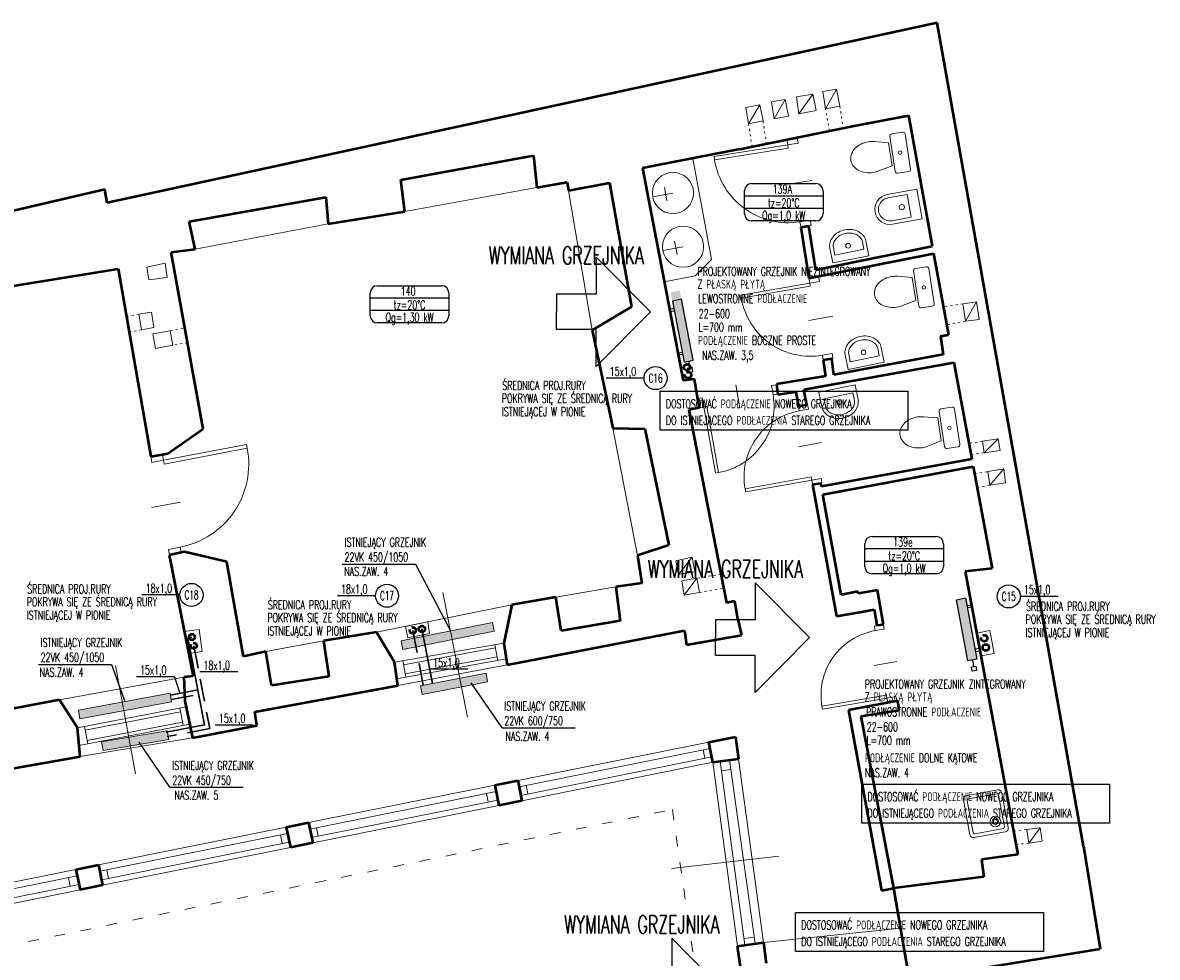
# Model space of a CAD drawing. Header units: millimetres. Extents: x -127811 to -59050, y -244477 to -114521.
# Tile 26 of 30: x -62339 to -61061, y -120682 to -119628. Entities that reach past the tile are written whole.
import ezdxf
from ezdxf.enums import TextEntityAlignment as Align

# ---------------------------------------------------------------- set-up
doc = ezdxf.new("R2010")
doc.units = ezdxf.units.MM
doc.header["$MEASUREMENT"] = 0
for name, pattern in [('ACAD_ISO02W100', [15, 12, -3]), ('KRESKOWA', [19.05, 12.7, -6.35]), ('XREF$0$ACAD_ISO03W100', [30, 12, -18])]:
    doc.linetypes.add(name, pattern=pattern)
for name, color, linetype, lineweight in [('grzejniki', 142, 'Continuous', 0), ('XREF$0$arch C', 8, 'Continuous', 13), ('XREF$0$arch drzwi', 8, 'Continuous', 13), ('XREF$0$arch N', 8, 'XREF$0$ACAD_ISO03W100', 13), ('XREF$0$arch P', 8, 'Continuous', 50), ('XREF$0$wyposażenie - kuchnia łazienka', 8, 'Continuous', 0)]:
    doc.layers.add(name, color=color, linetype=linetype, lineweight=lineweight)
for name, color, linetype in [('TM_co ewen. zasilanie', 172, 'Continuous'), ('TM_co ewent powrot', 172, 'ACAD_ISO02W100'), ('TM_co istn powrot', 84, 'ACAD_ISO02W100'), ('TM_co istn zasilanie', 84, 'Continuous'), ('TM_co odnosniki', 1, 'Continuous'), ('TM_co opis', 2, 'Continuous'), ('TM_co urzadzenia', 7, 'Continuous'), ('TM_odnosniki', 1, 'Continuous'), ('TM_opis', 2, 'Continuous'), ('XREF', 8, 'Continuous')]:
    doc.layers.add(name, color=color, linetype=linetype)
doc.styles.add('TM', font='romans.shx', dxfattribs={"width": 0.65})

# ---------------------------------------------------------------- blocks, each defined once
blk = doc.blocks.new('XREF$0$A$C5C5B553C')
at = {"layer": 'XREF$0$arch drzwi', "color": 0}
for p, q in [((0, 0), (0, -12)), ((6, 0), (0, 0)), ((6, -12), (6, 0)), ((51, 9), (51, -21)), ((96, 0), (96, -12)), ((102, 0), (96, 0)), ((102, -12), (102, 0)), ((0, -12), (6, -12)), ((6, -12), (6, -97.9)), ((6, -12), (10, -12)), ((10, -12), (10, -98)), ((96, -12), (102, -12)), ((10, -98), (6, -98))]:
    blk.add_line(p, q, dxfattribs=at)
blk.add_arc((10, -12), 86, 270, 0.0003, dxfattribs=at)
blk = doc.blocks.new('XREF$0$BIDET')
at = {"layer": 'XREF$0$wyposażenie - kuchnia łazienka'}
for points in [[(-170, 0), (170, 0), (170, 340, 1), (-170, 340)], [(130, 340, 1), (-130, 340), (-130, 120), (130, 120)]]:
    blk.add_lwpolyline(points, format="xyb", close=True, dxfattribs=at)
blk.add_circle((0, 204), 30, dxfattribs=at)
blk = doc.blocks.new('XREF$0$SEDES3')
at = {"layer": 'XREF$0$wyposażenie - kuchnia łazienka'}
blk.add_lwpolyline([(-167, 357), (-131, 200), (131, 200), (167, 357, 0.05824), (175, 425, 0.072039), (163, 508, 0.083339), (129, 578, 0.106661), (71, 631, 0.132138), (0, 650, 0.132138), (-71, 631, 0.106661), (-129, 578, 0.083339), (-163, 508, 0.072039), (-175, 425, 0.05824), (-167, 357)], format="xyb", dxfattribs=at)
blk.add_lwpolyline([(-225, 150, -0.414214), (-200, 175), (200, 175, -0.414214), (225, 150), (225, 25, -0.414214), (200, 0), (-200, 0, -0.414214), (-225, 25)], format="xyb", close=True, dxfattribs=at)
blk.add_circle((0, 88), 19.6, dxfattribs=at)
blk = doc.blocks.new('XREF$0$U_40')
at = {"layer": 'XREF$0$wyposażenie - kuchnia łazienka'}
blk.add_lwpolyline([(0, 0), (-400, 0), (-400, 163, -0.117889), (-385, 224, -0.104524), (-341, 279, -0.089899), (-278, 314, -0.081729), (-200, 327, -0.081729), (-122, 314, -0.089899), (-59, 279, -0.104524), (-15, 224, -0.117889), (0, 163), (0, 0)], format="xyb", dxfattribs=at)
blk.add_lwpolyline([(-40, 80), (-360, 80), (-360, 163, -0.117889), (-350, 206, -0.104524), (-316, 248, -0.089899), (-265, 276, -0.081729), (-200, 287, -0.081729), (-135, 276, -0.089899), (-84, 248, -0.104524), (-50, 206, -0.117889), (-40, 163)], format="xyb", close=True, dxfattribs=at)
blk.add_circle((-200, 150), 25, dxfattribs=at)
blk = doc.blocks.new('XREF$0$B-02')
at = {"layer": 'XREF$0$wyposażenie - kuchnia łazienka', "color": 0}
for points in [[(36, 24), (0, 24, 0.414214), (-4, 20), (-4, -20, 0.414214), (0, -24), (36, -24, 0.414214), (40, -20), (40, 20, 0.414214)], [(36, -18), (36, 18, 0.414214), (34, 20), (2, 20, 0.414214), (0, 18), (0, -18, 0.414214), (2, -20), (34, -20, 0.414214)]]:
    blk.add_lwpolyline(points, format="xyb", close=True, dxfattribs=at)
for radius in [6, 3.5, 2.25]:
    blk.add_circle((9, 10.5), radius, dxfattribs=at)
blk = doc.blocks.new('XREF')
at = {"layer": 'XREF$0$arch C'}
for p, q in [((-61467.6, -119712.1), (-61448.9, -119708.8)), ((-61464.7, -119731.3), (-61448.9, -119708.8)), ((-61448.9, -119708.8), (-61445.3, -119727.5)), ((-61437.7, -119705.9), (-61422.3, -119703.2)), ((-61434.9, -119725.5), (-61437.7, -119705.9)), ((-61434.9, -119725.5), (-61422.3, -119703.2)), ((-61422.3, -119703.2), (-61418.5, -119722.3)), ((-61524.4, -119724), (-61508.7, -119721.1)), ((-61521.4, -119742.4), (-61524.4, -119724)), ((-61521.4, -119742.4), (-61508.7, -119721.1)), ((-61508.7, -119721.1), (-61505.2, -119739.2)), ((-61495.8, -119717.5), (-61480.1, -119715.1)), ((-61492.7, -119736.8), (-61495.8, -119717.5)), ((-61492.7, -119736.8), (-61480.1, -119715.1)), ((-61480.1, -119715.1), (-61476.5, -119733.6)), ((-61464.7, -119731.3), (-61467.6, -119712.1)), ((-61434.9, -119725.5), (-61418.5, -119722.3)), ((-61492.7, -119736.8), (-61476.5, -119733.6)), ((-61464.7, -119731.3), (-61445.3, -119727.5)), ((-61521.4, -119742.4), (-61505.2, -119739.2)), ((-61908.7, -119841.1), (-61759.9, -119814.3)), ((-61724.3, -119817.5), (-61697.7, -119975.1)), ((-62145.2, -119883.6), (-61995.1, -119855)), ((-62179, -119899.4), (-62199.4, -119903.8)), ((-62176.7, -119915.6), (-62179, -119899.4)), ((-62199.4, -119903.8), (-62197.3, -119918.2)), ((-62197.3, -119918.2), (-62176.7, -119915.6)), ((-62194.3, -119954.6), (-62208.4, -119957)), ((-62191.5, -119972), (-62194.3, -119954.6)), ((-61264.5, -119943.2), (-61279.9, -119945.1)), ((-61279.9, -119945.1), (-61277.1, -119964.8)), ((-61264.5, -119943.2), (-61277.1, -119964.8)), ((-61261.6, -119963), (-61264.5, -119943.2)), ((-62208.4, -119957), (-62205.5, -119974.6)), ((-61277.1, -119964.8), (-61261.6, -119963)), ((-62205.5, -119974.6), (-62191.5, -119972)), ((-62192.7, -119979.2), (-62173.1, -119975.7)), ((-62189.6, -119995.7), (-62192.7, -119979.2)), ((-62173.1, -119975.7), (-62170.1, -119992)), ((-62170.1, -119992), (-62189.6, -119995.7)), ((-61674.5, -120085.3), (-61646.8, -120229)), ((-61257.7, -120100.2), (-61240.2, -120097.6)), ((-61257.7, -120100.2), (-61255.9, -120113.1)), ((-61255.9, -120113.1), (-61240.2, -120097.6)), ((-61240.2, -120097.6), (-61238.1, -120110.6)), ((-61238.1, -120110.6), (-61255.9, -120113.1)), ((-61251.8, -120134.4), (-61233.8, -120131.4)), ((-61249.5, -120149.7), (-61233.8, -120131.4)), ((-61233.8, -120131.4), (-61231.9, -120147)), ((-61251.8, -120134.4), (-61249.5, -120149.7)), ((-61231.9, -120147), (-61249.5, -120149.7)), ((-61584.9, -120230.8), (-61603.3, -120235)), ((-61603.3, -120235), (-61600.5, -120250.3)), ((-61600.5, -120250.3), (-61584.9, -120230.8)), ((-61582.1, -120247.3), (-61584.9, -120230.8)), ((-61600.5, -120250.3), (-61582.1, -120247.3)), ((-61579.8, -120254.6), (-61596.8, -120257.5)), ((-61596.8, -120257.5), (-61594.1, -120273.6)), ((-61594.1, -120273.6), (-61579.8, -120254.6)), ((-61576.9, -120270.5), (-61579.8, -120254.6)), ((-61866.1, -120270.7), (-61838.3, -120411.2)), ((-61738.6, -120275.9), (-61671, -120264.3)), ((-61594.1, -120273.6), (-61576.9, -120270.5)), ((-61940.9, -120315.5), (-61788.1, -120284.6)), ((-62157.4, -120314.6), (-62140.5, -120312.2)), ((-62140.5, -120312.2), (-62137.3, -120337.3)), ((-61908.2, -120308.9), (-61905.6, -120321.8)), ((-61883, -120303.8), (-61908.1, -120308.9)), ((-61881, -120317), (-61883, -120303.8)), ((-62065.4, -120337), (-62000.4, -120325.2)), ((-61905.6, -120321.8), (-61881, -120317)), ((-61264.4, -120316.3), (-61249.6, -120313.5)), ((-61249.6, -120313.5), (-61244.8, -120339.3)), ((-62137.3, -120337.3), (-62152.5, -120339.3)), ((-61920.5, -120349.3), (-61797.4, -120327.8)), ((-61910.3, -120352), (-61806.7, -120333)), ((-61807.3, -120329.5), (-61804.1, -120347.1)), ((-61917.8, -120368), (-61794.6, -120345.4)), ((-61911.1, -120347.7), (-61907.7, -120366.1)), ((-61908.4, -120362.2), (-61804.8, -120343.2)), ((-61259.6, -120342.1), (-61244.8, -120339.3)), ((-62234.8, -120352.8), (-62212.2, -120475.2)), ((-61916.7, -120375.6), (-61793.5, -120352.1)), ((-62297.9, -120391.7), (-62157.7, -120365.9)), ((-62277.5, -120423), (-62155.3, -120399.4)), ((-62162.5, -120400.8), (-62158.7, -120420.6)), ((-62268.9, -120425.9), (-62161.6, -120405.3)), ((-62275.8, -120443.1), (-62151.2, -120419.2)), ((-62269.8, -120421.5), (-62266, -120441.2)), ((-62266.7, -120437.5), (-62159.4, -120416.9)), ((-62274.8, -120455.6), (-62148, -120434.6)), ((-61781.4, -120482.7), (-61566.1, -120439.4)), ((-61564.7, -120446.5), (-61780, -120489.8)), ((-61572.6, -120448), (-61570.7, -120457.5)), ((-61778.1, -120499.4), (-61562.8, -120455.9)), ((-61561.6, -120462), (-61776.9, -120505.4)), ((-61561.6, -120462), (-61533.8, -120669.1)), ((-61525.5, -120668), (-61553.6, -120460.9)), ((-61543, -120459.4), (-61514.2, -120666.4)), ((-61504.7, -120665.1), (-61532.8, -120458.1)), ((-61552.1, -120471.7), (-61541.5, -120470.2)), ((-62017.2, -120530), (-61807.3, -120487.9)), ((-61772.1, -120488.2), (-61770.1, -120497.7)), ((-61805.9, -120495), (-62015.8, -120537.2)), ((-61816.7, -120497.1), (-61814.8, -120506.7)), ((-62013.8, -120546.9), (-61804, -120504.6)), ((-61802.8, -120510.6), (-62012.6, -120552.9)), ((-62254, -120577.6), (-62042.4, -120535.1)), ((-62040.9, -120542.2), (-62252.6, -120584.8)), ((-62008.4, -120535.7), (-62006.4, -120545.4)), ((-61207.8, -120537.6), (-61192.9, -120535.8)), ((-61207.8, -120537.6), (-61205.6, -120553.1)), ((-61205.6, -120553.1), (-61192.9, -120535.8)), ((-61192.9, -120535.8), (-61190.5, -120551)), ((-62250.6, -120594.6), (-62039, -120551.9)), ((-62048.9, -120543.8), (-62046.9, -120553.6)), ((-61190.5, -120551), (-61205.6, -120553.1)), ((-62037.8, -120558), (-62249.4, -120600.6)), ((-61608.2, -120581.8), (-61487.4, -120567.8)), ((-62487.8, -120624.6), (-62279.4, -120582.7)), ((-62277.9, -120589.9), (-62486.3, -120631.8)), ((-62287.8, -120591.9), (-62285.9, -120601.7)), ((-62244.6, -120583.2), (-62242.6, -120593)), ((-62484.3, -120641.7), (-62275.9, -120599.7)), ((-62274.7, -120605.7), (-62483.1, -120647.8)), ((-61504.7, -120665.1), (-61350.1, -120648.9)), ((-61526.5, -120660.5), (-61515.2, -120659))]:
    blk.add_line(p, q, dxfattribs=at)
at = {"layer": 'XREF$0$arch N', "linetype": 'XREF$0$ACAD_ISO03W100', "ltscale": 0.2}
for p, q in [((-61418.5, -119722.3), (-61415, -119747.2)), ((-61430.1, -119750.3), (-61434.9, -119725.5)), ((-61517.5, -119768.3), (-61521.4, -119742.4)), ((-61505.2, -119739.2), (-61501.3, -119764.9)), ((-61279.9, -119945.1), (-61302, -119949.1)), ((-62222.5, -119959.5), (-62208.3, -119957.1)), ((-61277.1, -119964.8), (-61298.4, -119968.7)), ((-62205.5, -119974.6), (-62219.4, -119976.9)), ((-62173.1, -119975.7), (-62156.7, -119972.7)), ((-62153.8, -119989), (-62170.1, -119992)), ((-61257.7, -120100.2), (-61273.2, -120102.5)), ((-61270.8, -120115.2), (-61255.9, -120113.1)), ((-61266.8, -120136.9), (-61251.8, -120134.4)), ((-61264, -120151.9), (-61249.5, -120149.7)), ((-61552.6, -120249.9), (-61579.8, -120254.6)), ((-61576.9, -120270.5), (-61549.5, -120265.6)), ((-61222.9, -120539.7), (-61207.8, -120537.6)), ((-61205.6, -120553.1), (-61220.2, -120554.7))]:
    blk.add_line(p, q, dxfattribs=at)
at = {"layer": 'XREF$0$arch N', "linetype": 'XREF$0$ACAD_ISO03W100'}
for p, q in [((-63185.3, -120838.6), (-61607.3, -120515.3)), ((-61607.3, -120515.3), (-61552.2, -120901.6))]:
    blk.add_line(p, q, dxfattribs=at)
at = {"layer": 'XREF$0$arch P'}
for p, q in [((-61308.9, -119628.4), (-62244.1, -119831.5)), ((-61144.1, -120556.4), (-61308.9, -119628.4)), ((-61404.2, -119745), (-61341.3, -119733)), ((-61341.3, -119733), (-61314.5, -119880.1)), ((-61531.4, -119771.1), (-61404.2, -119745)), ((-61531.4, -119771.1), (-61640.9, -119792.4)), ((-61913.2, -119805.7), (-61763.8, -119778)), ((-61763.8, -119778), (-61759.9, -119814.3)), ((-61640.9, -119792.4), (-61595.3, -120031.8)), ((-61908.7, -119841.1), (-61913.2, -119805.7)), ((-61759.9, -119814.3), (-61725.8, -119808.1)), ((-61725.8, -119808.1), (-61724.3, -119817.5)), ((-61724.3, -119817.5), (-61678, -119808.9)), ((-61678, -119808.9), (-61653.4, -119948.5)), ((-62246.9, -119816.5), (-62891.1, -119965.5)), ((-62244.1, -119831.5), (-62246.9, -119816.5)), ((-62152, -119852.5), (-61998, -119825.1)), ((-61998, -119825.1), (-61995.1, -119855)), ((-61995.1, -119855), (-61908.7, -119841.1)), ((-62145.2, -119883.6), (-62152, -119852.5)), ((-61462.6, -119858.7), (-61454, -119857.3)), ((-61462.6, -119858.7), (-61453.5, -119916.4)), ((-61454, -119857.3), (-61446.2, -119906.8)), ((-62172.3, -119887), (-62145.2, -119883.6)), ((-62136.1, -120086.2), (-62172.3, -119887)), ((-61453.5, -119916.4), (-61313, -119888.7)), ((-61446.2, -119906.8), (-61314.5, -119880.1)), ((-61313, -119888.7), (-61296.3, -119980.3)), ((-62626.9, -119969.7), (-62231.7, -119906)), ((-62231.7, -119906), (-62195.1, -120117.5)), ((-61653.4, -119948.5), (-61697.7, -119975.1)), ((-61697.7, -119975.1), (-61674.5, -120085.3)), ((-61305.3, -119981.6), (-61296.3, -119980.3)), ((-61305.3, -119981.6), (-61302.1, -120002.3)), ((-61302.1, -120002.3), (-61425.2, -120025.3)), ((-61459, -120042), (-61290, -120011.5)), ((-61427.6, -120007.2), (-61437.3, -120008.6)), ((-61437.3, -120008.6), (-61434.6, -120026.9)), ((-61425.2, -120025.3), (-61427.6, -120007.2)), ((-61290, -120011.5), (-61269.9, -120120.2)), ((-61582.4, -120030), (-61595.3, -120031.8)), ((-61578.3, -120055.3), (-61582.4, -120030)), ((-61434.6, -120026.9), (-61489.9, -120035.7)), ((-61489.9, -120035.7), (-61488.5, -120047.3)), ((-61455.9, -120059.1), (-61459, -120042)), ((-61578.3, -120055.3), (-61577, -120062.4)), ((-61488.5, -120047.3), (-61468.2, -120044.5)), ((-61468.2, -120044.5), (-61465.2, -120060.7)), ((-61577, -120062.4), (-61588.7, -120064.6)), ((-61588.7, -120064.6), (-61546.3, -120282.3)), ((-61465.2, -120060.7), (-61455.9, -120059.1)), ((-62175.9, -120114), (-62136.1, -120086.2)), ((-61674.5, -120085.3), (-61638.4, -120086.3)), ((-61638.4, -120086.3), (-61611.4, -120217.2)), ((-62195.1, -120117.5), (-62175.9, -120114)), ((-61269.9, -120120.2), (-61439.3, -120151)), ((-61437.7, -120160), (-61268.3, -120128.6)), ((-61268.3, -120128.6), (-61247, -120243.5)), ((-61449.3, -120149), (-61439.9, -120147.4)), ((-61449.3, -120149), (-61426.5, -120274.9)), ((-61439.3, -120151), (-61439.9, -120147.4)), ((-61417.2, -120273.1), (-61437.7, -120160)), ((-61611.4, -120217.2), (-61646.8, -120229)), ((-62157.2, -120224.9), (-62174.3, -120228.6)), ((-62174.3, -120228.6), (-62147.5, -120364.9)), ((-62109.4, -120236.2), (-62157.2, -120224.9)), ((-61646.8, -120229), (-61641.9, -120260.1)), ((-62090.6, -120342.9), (-62109.4, -120236.2)), ((-61247, -120243.5), (-61277.3, -120246.8)), ((-61277.3, -120246.8), (-61222.9, -120539.7)), ((-61641.9, -120260.1), (-61671, -120264.3)), ((-61671, -120264.3), (-61666.2, -120302.4)), ((-61398.2, -120269.4), (-61417.2, -120273.1)), ((-61397.7, -120271.9), (-61398.2, -120269.4)), ((-61376.1, -120268), (-61397.7, -120271.9)), ((-61369.6, -120306.8), (-61376.1, -120268)), ((-61788.1, -120284.6), (-61797.4, -120327.8)), ((-61738.6, -120275.9), (-61788.1, -120284.6)), ((-61732.7, -120313.7), (-61738.6, -120275.9)), ((-61537, -120280.5), (-61546.3, -120282.3)), ((-61533.4, -120300.8), (-61537, -120280.5)), ((-61426.5, -120274.9), (-61422.4, -120297.4)), ((-61422.4, -120297.4), (-61394, -120292.3)), ((-61394, -120292.3), (-61379.9, -120289.7)), ((-61379.9, -120289.7), (-61377, -120307.6)), ((-61666.2, -120302.4), (-61732.7, -120313.7)), ((-61533.4, -120300.8), (-61529.5, -120318.7)), ((-61377, -120307.6), (-61369.6, -120306.8)), ((-61940.9, -120315.5), (-62000.4, -120325.2)), ((-62000.4, -120325.2), (-61994.5, -120365.4)), ((-61920.5, -120349.3), (-61940.9, -120315.5)), ((-61793.5, -120352.1), (-61593.8, -120313.5)), ((-61593.8, -120313.5), (-61591.4, -120329.5)), ((-61591.4, -120329.5), (-61529.5, -120318.7)), ((-62065.4, -120337), (-62090.6, -120342.9)), ((-62058.9, -120375.6), (-62065.4, -120337)), ((-61797.4, -120327.8), (-61793.5, -120352.1)), ((-61916.7, -120375.6), (-61920.5, -120349.3)), ((-62147.5, -120364.9), (-62157.7, -120365.9)), ((-62157.7, -120365.9), (-62156.6, -120392.8)), ((-62077.7, -120405.1), (-61916.7, -120375.6)), ((-61994.5, -120365.4), (-62058.9, -120375.6)), ((-62297.9, -120391.7), (-62421.9, -120414.8)), ((-62277.5, -120423), (-62297.9, -120391.7)), ((-62156.6, -120392.8), (-62148, -120434.6)), ((-61353.4, -120392.7), (-61409, -120403.1)), ((-61351.8, -120403.1), (-61353.4, -120392.7)), ((-62075.6, -120420.6), (-62077.7, -120405.1)), ((-61409, -120403.1), (-61371.7, -120606.5)), ((-61394.4, -120410), (-61351.8, -120403.1)), ((-61357.8, -120603.9), (-61394.4, -120410)), ((-62274.8, -120455.6), (-62277.5, -120423)), ((-62148, -120434.6), (-62075.6, -120420.6)), ((-61566.1, -120439.4), (-61536.1, -120433.4)), ((-61561.6, -120462), (-61566.1, -120439.4)), ((-61536.1, -120433.4), (-61532.8, -120458.1)), ((-62410.6, -120479.2), (-62274.8, -120455.6)), ((-61561.6, -120462), (-61532.8, -120458.1)), ((-61807.3, -120487.9), (-61781.4, -120482.7)), ((-61807.3, -120487.9), (-61802.8, -120510.6)), ((-61781.4, -120482.7), (-61776.9, -120505.4)), ((-61776.9, -120505.4), (-61802.8, -120510.6)), ((-62042.4, -120535.1), (-62017.2, -120530)), ((-62017.2, -120530), (-62012.6, -120552.9)), ((-62042.4, -120535.1), (-62037.8, -120558)), ((-61222.9, -120539.7), (-61218, -120566.1)), ((-62012.6, -120552.9), (-62037.8, -120558)), ((-61218, -120566.1), (-61258.9, -120571.5)), ((-61144.1, -120556.4), (-61125.2, -120672.1)), ((-62279.4, -120582.7), (-62254, -120577.6)), ((-62254, -120577.6), (-62249.4, -120600.6)), ((-61258.9, -120571.5), (-61256.4, -120591.2)), ((-62279.4, -120582.7), (-62274.7, -120605.7)), ((-61256.4, -120591.2), (-61357.8, -120603.9)), ((-62249.4, -120600.6), (-62274.7, -120605.7)), ((-61371.7, -120606.5), (-61357.9, -120603.9)), ((-61309, -120887.6), (-61357.9, -120603.9)), ((-61533.8, -120669.1), (-61504.7, -120665.1)), ((-61530.7, -120692.4), (-61533.8, -120669.1)), ((-61504.7, -120665.1), (-61501.5, -120688.5)), ((-61275.1, -120696.6), (-61125.2, -120672.1))]:
    blk.add_line(p, q, dxfattribs=at)
at = {"layer": 'XREF$0$wyposażenie - kuchnia łazienka'}
for p, q in [((-61584.1, -119781.4), (-61563.2, -119895.2)), ((-61606.7, -119820.4), (-61629.5, -119824.7)), ((-61616.2, -119814.2), (-61613.4, -119829.1)), ((-61604.8, -119874.6), (-61602, -119889.5)), ((-61595.3, -119880.9), (-61618.1, -119885.1)), ((-61563.2, -119895.2), (-61581.6, -119913.9)), ((-61581.6, -119913.9), (-61616.5, -119920.5))]:
    blk.add_line(p, q, dxfattribs=at)
for centre in [(-61606.7, -119820.4), (-61595.3, -119880.9)]:
    blk.add_circle(centre, 23.2, dxfattribs=at)
at = {"layer": 'XREF$0$arch drzwi', "linetype": 'Continuous'}
for p, xscale, yscale, zscale, rotation in [((-61466.6, -119758.3), 0.9778562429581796, 0.9778562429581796, 0.9778562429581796, 278.9784789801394), ((-61442.6, -119914.5), 0.9180536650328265, 0.9180536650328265, 0.9180536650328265, 279.9213835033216), ((-61578.8, -120052), 0.8798206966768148, 0.8798206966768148, 0.8798206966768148, 9.921383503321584), ((-61438.9, -120147.2), -0.8798206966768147, 0.8798206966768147, 0.8798206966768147, 280.2523197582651), ((-62195.1, -120117.5), -1.108369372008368, 1.108369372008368, 1.108369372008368, 100.7912635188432), ((-61354.5, -120392.9), -0.8572052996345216, 0.8572052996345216, 0.8572052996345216, 279.9213835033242)]:
    blk.add_blockref('XREF$0$A$C5C5B553C', p, dxfattribs=dict(at, xscale=xscale, yscale=yscale, zscale=zscale, rotation=rotation))
at = {"layer": 'XREF$0$wyposażenie - kuchnia łazienka'}
for name, p, xscale, yscale, zscale, rotation in [('XREF$0$SEDES3', (-61341.9, -119773.6), 0.09999999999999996, 0.09999999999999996, 0.09999999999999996, 98.66490968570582), ('XREF$0$BIDET', (-61328.7, -119832.7), 0.1, 0.1, 0.1, 100.2963608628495), ('XREF$0$U_40', (-61385.8, -119891), 0.104, 0.104, 0.104, 11.43511289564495), ('XREF$0$SEDES3', (-61315.3, -119925.4), 0.09999999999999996, 0.09999999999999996, 0.09999999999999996, 98.66490968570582), ('XREF$0$U_40', (-61368.5, -120011.2), 0.104, 0.104, 0.104, 11.43511289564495), ('XREF$0$U_40', (-61401.5, -120036.6), -0.104, 0.104, 0.104, 191.4351128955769), ('XREF$0$SEDES3', (-61286.5, -120083.7), 0.09999999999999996, 0.09999999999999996, 0.09999999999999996, 98.66490968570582)]:
    blk.add_blockref(name, p, dxfattribs=dict(at, xscale=xscale, yscale=yscale, zscale=zscale, rotation=rotation))
at = {"layer": 'XREF$0$wyposażenie - kuchnia łazienka', "rotation": 190.5172432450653}
blk.add_blockref('XREF$0$B-02', (-61236.4, -120516.7), dxfattribs=at)
blk = doc.blocks.new('A$C32620657')
at = {"layer": 'TM_odnosniki'}
for p, q in [((-12824.7, 45379), (-12679.7, 45379)), ((-12840.7, 45310.9), (-12840.7, 45363)), ((-12663.7, 45351), (-12840.7, 45351)), ((-12663.7, 45363), (-12663.7, 45310.9)), ((-12663.7, 45323), (-12840.7, 45323)), ((-12663.7, 45323), (-12840.7, 45323)), ((-12663.7, 45323), (-12840.7, 45323)), ((-12679.7, 45294.9), (-12824.7, 45294.9))]:
    blk.add_line(p, q, dxfattribs=at)
for centre, start, end in [((-12824.7, 45363), 90, 180), ((-12679.7, 45363), 360, 90), ((-12824.7, 45310.9), 180, 270), ((-12679.7, 45310.9), 270, 360)]:
    blk.add_arc(centre, 16, start, end, dxfattribs=at)
blk = doc.blocks.new('A$C1DC351B1')
at = {"layer": 'TM_co urzadzenia'}
for points in [[(61.8, 16), (12.1, 10.3), (13.3, 0), (63, 5.7)], [(81.7, 18.3), (32, 12.6), (33.2, 2.3), (82.8, 8)]]:
    blk.add_hatch(color=256, dxfattribs=at).paths.add_polyline_path(points)
for p, q in [((81.7, 18.3), (12.1, 10.3)), ((20.2, 16.3), (22.7, 16.6)), ((20.8, 11.3), (20.2, 16.3)), ((22.7, 16.6), (23.3, 11.6)), ((72.4, 22.3), (69.9, 22)), ((69.9, 22), (70.5, 17)), ((73, 17.3), (72.4, 22.3)), ((82.8, 8), (81.7, 18.3)), ((5, 6.8), (0, 6.2)), ((0, 6.2), (0.6, 1.3)), ((0.6, 1.3), (5.5, 1.8)), ((5.5, 1.8), (5, 6.8)), ((12.7, 5.2), (5.3, 4.3)), ((12.1, 10.3), (13.3, 0)), ((13.3, 0), (82.8, 8))]:
    blk.add_line(p, q, dxfattribs=at)
blk = doc.blocks.new('wymiana')
at = {"layer": 'TM_co odnosniki', "color": 160}
for points in [[(61.7, 105.8), (0, 44.7), (41.8, 44.7), (41.8, 0), (61.7, 0)], [(61.7, 105.8), (123.5, 44.7), (81.7, 44.7), (81.7, 0), (61.7, 0)]]:
    blk.add_lwpolyline(points, dxfattribs=at)

msp = doc.modelspace()

# ---------------------------------------------------------------- hatches: boundary and pattern name
at = {"layer": 'grzejniki'}
h = msp.add_hatch(color=256, dxfattribs=at)
h.dxf.hatch_style = 1
h.paths.add_polyline_path([(-61913, -120325.2), (-61810.1, -120304.3), (-61808.1, -120314.1), (-61911, -120335)])
h = msp.add_hatch(color=256, dxfattribs=at)
h.dxf.hatch_style = 1
h.paths.add_polyline_path([(-61913, -120325.2), (-61810.1, -120304.3), (-61808.1, -120314.1), (-61911, -120335)])
h = msp.add_hatch(color=256, dxfattribs=at)
h.dxf.hatch_style = 1
h.paths.add_polyline_path([(-61891, -120375.8), (-61817.3, -120361.7), (-61815.5, -120371.5), (-61889.1, -120385.6)])
h = msp.add_hatch(color=256, dxfattribs=at)
h.dxf.hatch_style = 1
h.paths.add_polyline_path([(-61891, -120375.8), (-61817.3, -120361.7), (-61815.5, -120371.5), (-61889.1, -120385.6)])
h = msp.add_hatch(color=256, dxfattribs=at)
h.dxf.hatch_style = 1
h.paths.add_polyline_path([(-62276.7, -120403.1), (-62173.4, -120384.1), (-62171.6, -120393.9), (-62274.9, -120412.9)])
h = msp.add_hatch(color=256, dxfattribs=at)
h.dxf.hatch_style = 1
h.paths.add_polyline_path([(-62276.7, -120403.1), (-62173.4, -120384.1), (-62171.6, -120393.9), (-62274.9, -120412.9)])
h = msp.add_hatch(color=256, dxfattribs=at)
h.dxf.hatch_style = 1
h.paths.add_polyline_path([(-62250.5, -120438.9), (-62176.5, -120426.6), (-62174.8, -120436.5), (-62248.8, -120448.7)])
h = msp.add_hatch(color=256, dxfattribs=at)
h.dxf.hatch_style = 1
h.paths.add_polyline_path([(-62250.5, -120438.9), (-62176.5, -120426.6), (-62174.8, -120436.5), (-62248.8, -120448.7)])
at = {"layer": 'TM_co urzadzenia'}
for points in [[(-61609.2, -119932.3), (-61599.8, -119981.4), (-61589.6, -119979.4), (-61599, -119930.3)], [(-61607.3, -119942.1), (-61598, -119991.2), (-61587.7, -119989.3), (-61597.1, -119940.2)], [(-61603.6, -119961.7), (-61594.2, -120010.9), (-61584, -120008.9), (-61593.4, -119959.8)]]:
    msp.add_hatch(color=256, dxfattribs=at).paths.add_polyline_path(points)

# ---------------------------------------------------------------- linework, layer by layer
at = {"layer": 'grzejniki'}
for points in [[(-61913, -120325.2), (-61810.1, -120304.3), (-61808.1, -120314.1), (-61911, -120335)], [(-61913, -120325.2), (-61810.1, -120304.3), (-61808.1, -120314.1), (-61911, -120335)], [(-61891, -120375.8), (-61817.3, -120361.7), (-61815.5, -120371.5), (-61889.1, -120385.6)], [(-61891, -120375.8), (-61817.3, -120361.7), (-61815.5, -120371.5), (-61889.1, -120385.6)], [(-62276.7, -120403.1), (-62173.4, -120384.1), (-62171.6, -120393.9), (-62274.9, -120412.9)], [(-62276.7, -120403.1), (-62173.4, -120384.1), (-62171.6, -120393.9), (-62274.9, -120412.9)], [(-62250.5, -120438.9), (-62176.5, -120426.6), (-62174.8, -120436.5), (-62248.8, -120448.7)], [(-62250.5, -120438.9), (-62176.5, -120426.6), (-62174.8, -120436.5), (-62248.8, -120448.7)]]:
    msp.add_lwpolyline(points, close=True, dxfattribs=at)
at = {"layer": 'TM_co ewen. zasilanie', "lineweight": 50}
for centre, radius in [((-61590.9, -120016.8), 3.56), ((-61889.6, -120311.6), 3.45), ((-62148.7, -120320.8), 3.32), ((-61254.1, -120332.6), 3.54)]:
    msp.add_circle(centre, radius, dxfattribs=at)
at = {"layer": 'TM_co ewent powrot', "lineweight": 50}
for centre, radius in [((-61589.6, -120025.6), 3.56), ((-61899.8, -120313.3), 3.45), ((-61256, -120322.2), 3.54), ((-62146.6, -120330.8), 3.32)]:
    msp.add_circle(centre, radius, dxfattribs=at)
at = {"layer": 'TM_co istn powrot', "linetype": 'KRESKOWA', "lineweight": 30, "ltscale": 2}
for p, q in [((-61899.8, -120313.3), (-61888, -120375.2)), ((-62172.1, -120391.4), (-62136.3, -120384.5))]:
    msp.add_line(p, q, dxfattribs=at)
msp.add_lwpolyline([(-62146.6, -120330.8), (-62128.7, -120423.9), (-62176.6, -120433.1)], dxfattribs=at)
at = {"layer": 'TM_co istn zasilanie', "lineweight": 30, "ltscale": 2}
for p, q in [((-61889.6, -120311.6), (-61877.8, -120373.3)), ((-62173, -120386.5), (-62142.1, -120380.5))]:
    msp.add_line(p, q, dxfattribs=at)
at = {"layer": 'TM_co istn zasilanie', "linetype": 'KRESKOWA', "lineweight": 30, "ltscale": 2}
msp.add_line((-62148.7, -120320.8), (-62153.4, -120321.7), dxfattribs=at)
at = {"layer": 'TM_co istn zasilanie', "lineweight": 30, "ltscale": 2}
msp.add_lwpolyline([(-62153.4, -120321.7), (-62134.5, -120419.9), (-62177.6, -120428.2)], dxfattribs=at)
at = {"layer": 'TM_co odnosniki'}
for p, q in [((-61639.2, -120029), (-61682, -120029)), ((-61979.4, -120238.6), (-61896.9, -120238.6)), ((-61896.9, -120238.6), (-61857.5, -120313.9)), ((-62162.2, -120273.4), (-62205, -120273.4)), ((-61941.9, -120274.3), (-61984.8, -120274.3)), ((-61172.5, -120275), (-61215.3, -120275)), ((-62321.8, -120351.6), (-62239.4, -120351.6)), ((-62239.4, -120351.6), (-62224.2, -120393.4)), ((-62096.9, -120360.2), (-62139.8, -120360.2)), ((-61838, -120357.2), (-61880.9, -120357.2)), ((-62168.5, -120365.5), (-62211.3, -120365.5)), ((-62168.5, -120365.5), (-62162.5, -120384.4)), ((-61799.3, -120423.2), (-61834.1, -120372.6)), ((-62079.6, -120420), (-62122.4, -120420)), ((-61799.3, -120423.2), (-61716.9, -120423.2)), ((-62173.5, -120490.2), (-62208.3, -120439.5)), ((-62173.5, -120490.2), (-62091, -120490.2))]:
    msp.add_line(p, q, dxfattribs=at)
for centre in [(-61626.2, -120029), (-62149.2, -120273.4), (-61928.9, -120274.3), (-61228.3, -120275)]:
    msp.add_circle(centre, 13, dxfattribs=at)
at = {"layer": 'TM_co opis', "color": 1}
for points in [[(-61621.1, -120043.8), (-61341.9, -120043.8), (-61341.9, -120087.8), (-61621.1, -120087.8)], [(-61393.9, -120486.7), (-61114.8, -120486.7), (-61114.8, -120530.6), (-61393.9, -120530.6)], [(-61468.5, -120631.2), (-61189.3, -120631.2), (-61189.3, -120675.1), (-61468.5, -120675.1)]]:
    msp.add_lwpolyline(points, close=True, dxfattribs=at)
at = {"layer": 'TM_co urzadzenia'}
for p, q in [((-61597.1, -119940.2), (-61607.3, -119942.1)), ((-61584, -120008.9), (-61597.1, -119940.2)), ((-61605.7, -119950.7), (-61610.6, -119951.6)), ((-61610.6, -119951.6), (-61610.1, -119954.1)), ((-61610.1, -119954.1), (-61605.2, -119953.2)), ((-61607.3, -119942.1), (-61594.2, -120010.9)), ((-61601.2, -120000.7), (-61596.3, -119999.8)), ((-61600.8, -120003.2), (-61601.2, -120000.7)), ((-61595.9, -120002.3), (-61600.8, -120003.2)), ((-61594.2, -120010.9), (-61584, -120008.9)), ((-61585.2, -120016.8), (-61590.2, -120017.7)), ((-61590.2, -120017.7), (-61589.2, -120022.6)), ((-61589.1, -120009.9), (-61587.7, -120017.3)), ((-61584.3, -120021.7), (-61585.2, -120016.8)), ((-61589.2, -120022.6), (-61584.3, -120021.7))]:
    msp.add_line(p, q, dxfattribs=at)

# ---------------------------------------------------------------- block references
at = {"rotation": 270}
for p in [(-61737.9, -119892.5), (-61558.6, -120259.8), (-61652.8, -120660.4)]:
    msp.add_blockref('wymiana', p, dxfattribs=at)
at = {"xscale": -1, "rotation": 287.050222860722}
msp.add_blockref('A$C1DC351B1', (-61270.4, -120360.3), dxfattribs=at)
at = {"layer": 'TM_odnosniki', "xscale": 0.5, "yscale": 0.5, "zscale": 0.5}
for p in [(-55105.7, -142499.3), (-55527.4, -142614.3), (-54970, -142897.1)]:
    msp.add_blockref('A$C32620657', p, dxfattribs=at)
at = {"layer": 'XREF'}
msp.add_blockref('XREF', (0, 0), dxfattribs=at)

# ---------------------------------------------------------------- texts
at = {"layer": 'TM_co opis', "style": 'TM', "width": 0.65}
for s, height, p in [('WYMIANA GRZEJNIKA', 20, (-61814.2, -119900.7)), ('Z PŁASKĄ PŁYTĄ', 10, (-61579, -119928.1)), ('PROJEKTOWANY GRZEJNIK NIEZINTEGROWANY', 10, (-61579, -119913.8)), ('LEWOSTRONNE PODŁACZENIE', 10, (-61578.4, -119944.5)), ('22-600 ', 10, (-61577.6, -119961.4)), ('L=700 mm', 10, (-61578, -119976.6)), ('PODŁĄCZENIE BOCZNE PROSTE', 10, (-61578.5, -119991.5)), ('ŚREDNICA PROJ.RURY ', 10, (-61799, -120042.3, 2.4)), ('POKRYWA SIĘ ZE ŚREDNICĄ RURY ', 10, (-61799.5, -120056.9, 2.4)), ('ISTNIEJĄCEJ W PIONIE', 10, (-61799.5, -120071.9, 2.4)), ('WYMIANA GRZEJNIKA', 20, (-61634.9, -120254.1)), ('ŚREDNICA PROJ.RURY ', 10, (-62334.3, -120271.7, 2.4)), ('POKRYWA SIĘ ZE ŚREDNICĄ RURY ', 10, (-62334.8, -120286.2, 2.4)), ('ŚREDNICA PROJ.RURY ', 10, (-62063.2, -120289.5, 2.4)), ('ŚREDNICA PROJ.RURY ', 10, (-61208.8, -120291.3, 2.4)), ('ISTNIEJĄCEJ W PIONIE', 10, (-62334.8, -120301.2, 2.4)), ('POKRYWA SIĘ ZE ŚREDNICĄ RURY ', 10, (-62063.7, -120304, 2.4)), ('POKRYWA SIĘ ZE ŚREDNICĄ RURY ', 10, (-61209.3, -120305.8, 2.4)), ('ISTNIEJĄCEJ W PIONIE', 10, (-62063.7, -120319, 2.4)), ('ISTNIEJĄCEJ W PIONIE', 10, (-61209.3, -120320.8, 2.4)), ('PROJEKTOWANY GRZEJNIK ZINTEGROWANY', 10, (-61390.5, -120378.9)), ('Z PŁASKĄ PŁYTĄ', 10, (-61390.5, -120393.3)), ('PRAWOSTRONNE PODŁACZENIE', 10, (-61389.1, -120410.3)), ('22-600 ', 10, (-61388.3, -120427.2)), ('L=700 mm', 10, (-61388.7, -120442.3)), ('PODŁĄCZENIE DOLNE KĄTOWE', 10, (-61390.3, -120462)), ('WYMIANA GRZEJNIKA', 20, (-61729.1, -120654.8))]:
    msp.add_text(s, height=height, dxfattribs=at).set_placement(p)
at = {"layer": 'TM_co opis', "style": 'TM', "width": 0.6}
for s, p in [('C16', (-61626.2, -120029)), ('C18', (-62149.2, -120273.4)), ('C17', (-61928.9, -120274.3)), ('C15', (-61228.3, -120275))]:
    msp.add_text(s, height=10, dxfattribs=at).set_placement(p, align=Align.MIDDLE_CENTER)
at = {"layer": 'TM_co opis', "color": 1, "style": 'TM', "width": 0.65}
for s, p in [('DOSTOSOWAĆ PODŁĄCZENIE NOWEGO GRZEJNIKA ', (-61614.6, -120063)), ('DO ISTNIEJĄCEGO PODŁACZENIA STAREGO GRZEJNIKA ', (-61614.6, -120081.6)), ('DOSTOSOWAĆ PODŁĄCZENIE NOWEGO GRZEJNIKA ', (-61387.4, -120505.8)), ('DO ISTNIEJĄCEGO PODŁACZENIA STAREGO GRZEJNIKA ', (-61387.4, -120524.4)), ('DOSTOSOWAĆ PODŁĄCZENIE NOWEGO GRZEJNIKA ', (-61462, -120650.3)), ('DO ISTNIEJĄCEGO PODŁACZENIA STAREGO GRZEJNIKA ', (-61462, -120669))]:
    msp.add_text(s, height=10, dxfattribs=at).set_placement(p)
at = {"layer": 'TM_opis', "style": 'TM', "width": 0.65}
for s, p in [('139A', (-61483.4, -119821)), ('tz=20%%DC', (-61481.9, -119836.6)), ('Qg=1,0 kW', (-61481.9, -119850.6)), ('140', (-61905.1, -119935.9)), ('tz=20%%DC', (-61903.5, -119951.5)), ('Qg=1,30 kW', (-61903.5, -119965.5)), ('139e', (-61347.6, -120218.7)), ('tz=20%%DC', (-61346.1, -120234.3)), ('Qg=1,0 kW', (-61346.1, -120248.4))]:
    msp.add_text(s, height=10, dxfattribs=at).set_placement(p, align=Align.CENTER)
for s, p in [('NAS.ZAW. 3,5', (-61573.9, -120008.3)), ('15x1,0', (-61677.9, -120026.5)), ('ISTNIEJĄCY GRZEJNIK ', (-61976.7, -120219)), ('22VK 450/1050  ', (-61976.7, -120235.7)), ('NAS.ZAW. 4', (-61977, -120251.9)), ('18x1,0', (-62200.9, -120270.9)), ('18x1,0', (-61980.7, -120271.8)), ('15x1,0', (-61211.2, -120272.5)), ('ISTNIEJĄCY GRZEJNIK ', (-62319.2, -120332)), ('22VK 450/1050  ', (-62319.2, -120348.7)), ('18x1,0', (-62135.7, -120357.7)), ('15x1,0', (-61876.8, -120354.7)), ('NAS.ZAW. 4', (-62320.3, -120365.5)), ('15x1,0', (-62207.2, -120363)), ('ISTNIEJĄCY GRZEJNIK ', (-61796.7, -120403.6)), ('15x1,0', (-62118.3, -120417.5)), ('22VK 600/750 ', (-61796.7, -120420.3)), ('NAS.ZAW. 4', (-61795.4, -120437.8)), ('ISTNIEJĄCY GRZEJNIK ', (-62170.8, -120470.6)), ('22VK 450/750 ', (-62170.8, -120487.3)), ('NAS.ZAW. 4', (-61390.3, -120478.8)), ('NAS.ZAW. 5', (-62168.5, -120504.1))]:
    msp.add_text(s, height=10, dxfattribs=at).set_placement(p)

doc.saveas('drawing.dxf')
